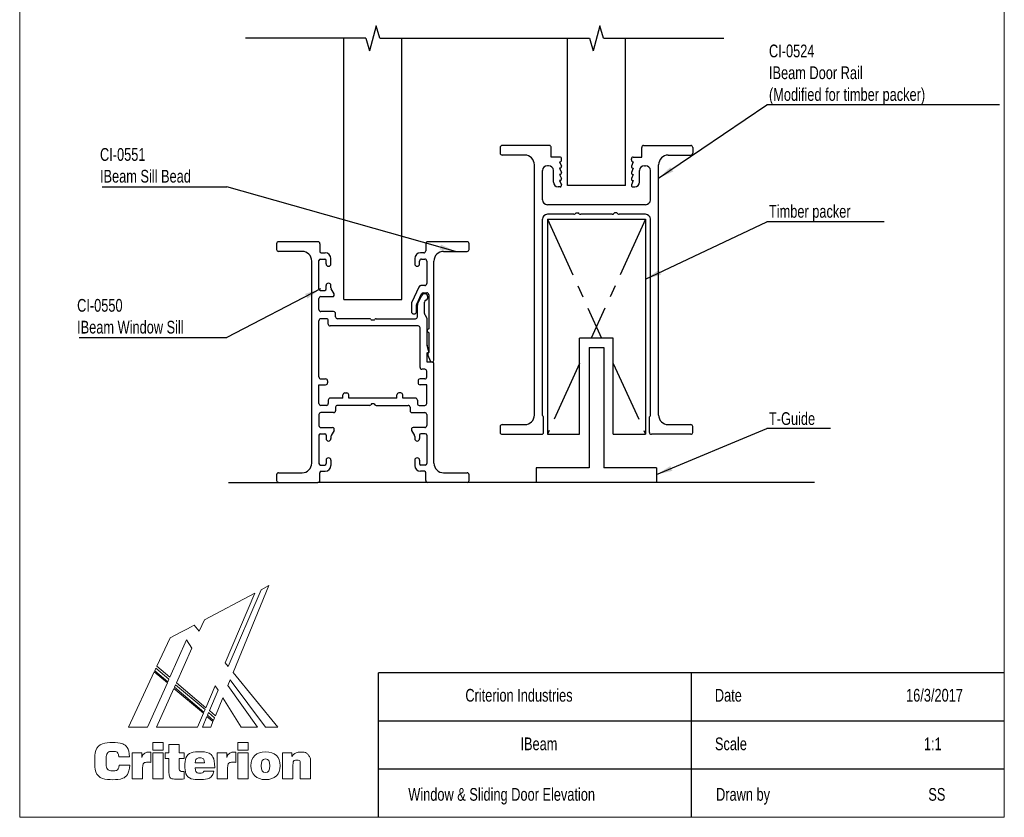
# Model space of a CAD drawing. Header units: millimetres. Extents: x 3 to 208, y 2 to 294.
# Tile 1 of 2: x 3 to 208, y 2 to 168. Entities that reach past the tile are written whole.
import ezdxf

# ---------------------------------------------------------------- set-up
doc = ezdxf.new("R2010")
doc.units = ezdxf.units.MM
doc.linetypes.add('CENTERX2', pattern=[20.32, 12.7, -2.54, 2.54, -2.54])
doc.layers.add('LAYER_1', color=7, linetype='Continuous')
doc.styles.add('SLDTEXTSTYLE0', font='TXT', dxfattribs={"width": 0.75})
doc.dimstyles.new('SLDDIMSTYLE0', dxfattribs={"dimtxt": 0.18, "dimasz": 3.302, "dimexe": 0, "dimexo": 0.0625, "dimgap": 0, "dimtad": 0, "dimtih": 1, "dimtoh": 1, "dimdec": 0, "dimrnd": 1e-09, "dimzin": 0, "dimdsep": 46, "dimtxsty": 'Standard', "dimsah": 1, "dimcen": 0.09, "dimadec": 0, "dimazin": 0, "dimtfac": 3.302, "dimtdec": 0, "dimtofl": 0, "dimtmove": 0, "dimatfit": 3, "dimfxl": 1, "dimfrac": 2, "dimtolj": 1, "dimtzin": 0, "dimarcsym": 0})

# ---------------------------------------------------------------- blocks, each defined once
blk = doc.blocks.new('Block1')
at = {"color": 250, "linetype": 'Continuous', "lineweight": 18, "true_color": 0x191924}
for p, q in [((34.56, 39.46), (27.73, 23.5)), ((34.56, 39.46), (27.73, 23.5)), ((28.74, 22.26), (36.18, 40.32)), ((28.74, 22.26), (36.18, 40.32)), ((36.18, 40.32), (34.56, 39.46)), ((36.18, 40.32), (34.56, 39.46)), ((33.25, 38.78), (22.77, 33.23)), ((33.25, 38.78), (22.77, 33.23)), ((27.07, 24.3), (33.25, 38.78)), ((27.07, 24.3), (33.25, 38.78)), ((22.77, 33.23), (21.71, 30.84)), ((22.77, 33.23), (21.71, 30.84)), ((18.04, 30.73), (15.65, 29.46)), ((18.04, 30.73), (15.65, 29.46)), ((19.25, 31.37), (18.04, 30.73)), ((19.25, 31.37), (18.04, 30.73)), ((19.91, 31.72), (19.25, 31.37)), ((19.91, 31.72), (19.25, 31.37)), ((19.25, 31.37), (19.25, 31.37)), ((19.25, 31.37), (19.25, 31.37)), ((20.66, 32.12), (19.91, 31.72)), ((20.66, 32.12), (19.91, 31.72)), ((21.71, 30.84), (20.66, 32.12)), ((21.71, 30.84), (20.66, 32.12)), ((15.65, 29.46), (12.9, 23.57)), ((15.65, 29.46), (12.9, 23.57)), ((15.6, 21.29), (19.07, 29.08)), ((15.6, 21.29), (19.07, 29.08)), ((19.07, 29.08), (20.16, 27.34)), ((19.07, 29.08), (20.16, 27.34)), ((20.16, 27.34), (16.96, 20.14)), ((20.16, 27.34), (16.96, 20.14)), ((12.72, 23.17), (12.47, 22.64)), ((12.72, 23.17), (12.47, 22.64)), ((12.47, 22.64), (15.18, 20.35)), ((12.47, 22.64), (15.18, 20.35)), ((15.42, 20.88), (12.72, 23.17)), ((15.42, 20.88), (12.72, 23.17)), ((12.9, 23.57), (15.6, 21.29)), ((12.9, 23.57), (15.6, 21.29)), ((27.73, 23.5), (27.07, 24.3)), ((27.73, 23.5), (27.07, 24.3)), ((12.37, 22.43), (7, 10.92)), ((12.37, 22.43), (7, 10.92)), ((15.08, 20.13), (12.37, 22.43)), ((15.08, 20.13), (12.37, 22.43)), ((15.18, 20.35), (15.42, 20.88)), ((15.18, 20.35), (15.42, 20.88)), ((27.64, 19.57), (28.13, 20.75)), ((27.64, 19.57), (28.13, 20.75)), ((28.13, 20.75), (35.5, 10.92)), ((28.13, 20.75), (35.5, 10.92)), ((38.03, 10.92), (28.74, 22.26)), ((38.03, 10.92), (28.74, 22.26)), ((10.98, 10.92), (15.08, 20.13)), ((10.98, 10.92), (15.08, 20.13)), ((16.44, 18.98), (12.86, 10.92)), ((16.44, 18.98), (12.86, 10.92)), ((22.57, 13.79), (16.44, 18.98)), ((22.57, 13.79), (16.44, 18.98)), ((16.78, 19.73), (16.54, 19.2)), ((16.78, 19.73), (16.54, 19.2)), ((16.54, 19.2), (22.67, 14.01)), ((16.54, 19.2), (22.67, 14.01)), ((22.9, 14.55), (16.78, 19.73)), ((22.9, 14.55), (16.78, 19.73)), ((16.96, 20.14), (23.07, 14.95)), ((16.96, 20.14), (23.07, 14.95)), ((23.07, 14.95), (25.03, 19.53)), ((23.07, 14.95), (25.03, 19.53)), ((25.62, 18.58), (23.81, 14.34)), ((25.62, 18.58), (23.81, 14.34)), ((25.03, 19.53), (25.62, 18.58)), ((25.03, 19.53), (25.62, 18.58)), ((33.78, 10.92), (27.64, 19.57)), ((33.78, 10.92), (27.64, 19.57)), ((25.06, 13.29), (26.59, 17.03)), ((25.06, 13.29), (26.59, 17.03)), ((26.59, 17.03), (30.4, 10.92)), ((26.59, 17.03), (30.4, 10.92)), ((22.67, 14.01), (22.9, 14.55)), ((22.67, 14.01), (22.9, 14.55)), ((23.81, 14.34), (25.06, 13.29)), ((23.81, 14.34), (25.06, 13.29)), ((21.35, 10.92), (22.57, 13.79)), ((21.35, 10.92), (22.57, 13.79)), ((23.3, 13.15), (22.35, 10.92)), ((23.3, 13.15), (22.35, 10.92)), ((24.56, 12.08), (23.3, 13.15)), ((24.56, 12.08), (23.3, 13.15)), ((23.63, 13.93), (23.4, 13.37)), ((23.63, 13.93), (23.4, 13.37)), ((23.4, 13.37), (24.65, 12.31)), ((23.4, 13.37), (24.65, 12.31)), ((24.88, 12.87), (23.63, 13.93)), ((24.88, 12.87), (23.63, 13.93)), ((24.65, 12.31), (24.88, 12.87)), ((24.65, 12.31), (24.88, 12.87)), ((7, 10.92), (10.98, 10.92)), ((7, 10.92), (10.98, 10.92)), ((12.86, 10.92), (21.35, 10.92)), ((12.86, 10.92), (21.35, 10.92)), ((22.35, 10.92), (24.08, 10.92)), ((22.35, 10.92), (24.08, 10.92)), ((24.08, 10.92), (24.56, 12.08)), ((24.08, 10.92), (24.56, 12.08)), ((30.4, 10.92), (33.78, 10.92)), ((30.4, 10.92), (33.78, 10.92)), ((35.5, 10.92), (38.03, 10.92)), ((35.5, 10.92), (38.03, 10.92)), ((12.07, 7.71), (14.23, 7.71)), ((12.07, 6.16), (12.07, 7.71)), ((14.23, 6.16), (12.07, 6.16)), ((14.23, 7.71), (14.23, 6.16)), ((15.41, 5.61), (15.41, 7.28)), ((15.41, 7.28), (17.54, 7.28)), ((17.54, 7.28), (17.54, 5.61)), ((29.72, 7.71), (31.89, 7.71)), ((29.72, 6.16), (29.72, 7.71)), ((31.89, 6.16), (29.72, 6.16)), ((31.89, 7.71), (31.89, 6.16)), ((7.25, 4.75), (5, 4.75)), ((7.77, 5.61), (9.75, 5.61)), ((7.77, 0.2), (7.77, 5.61)), ((9.75, 5.61), (9.75, 4.62)), ((11.43, 5.75), (11.63, 5.75)), ((11.63, 5.75), (11.63, 3.6)), ((12.07, 5.61), (14.23, 5.61)), ((12.07, 0.2), (12.07, 5.61)), ((14.23, 5.61), (14.23, 0.2)), ((14.64, 4.37), (14.64, 5.61)), ((14.64, 5.61), (15.41, 5.61)), ((15.41, 4.37), (14.64, 4.37)), ((15.41, 1.66), (15.41, 4.37)), ((17.54, 5.61), (18.55, 5.61)), ((18.55, 4.37), (17.54, 4.37)), ((17.54, 4.37), (17.54, 2.21)), ((18.55, 5.61), (18.55, 4.37)), ((25.43, 5.61), (27.41, 5.61)), ((25.43, 0.2), (25.43, 5.61)), ((27.41, 5.61), (27.41, 4.62)), ((29.09, 5.75), (29.28, 5.75)), ((29.28, 5.75), (29.28, 3.6)), ((29.72, 5.61), (31.89, 5.61)), ((29.72, 0.2), (29.72, 5.61)), ((31.89, 5.61), (31.89, 0.2)), ((39.01, 5.61), (40.96, 5.61)), ((39.01, 0.2), (39.01, 5.61)), ((40.96, 5.61), (40.96, 4.82)), ((5.06, 3.04), (7.29, 3.04)), ((9.93, 2.42), (9.93, 0.2)), ((20.89, 3.51), (22.81, 3.51)), ((24.93, 2.43), (20.89, 2.43)), ((24.93, 2.56), (24.93, 2.43)), ((27.58, 2.42), (27.58, 0.2)), ((41.16, 2.99), (41.16, 0.2)), ((42.69, 0.2), (42.69, 3)), ((44.84, 3.01), (44.84, 0.2)), ((9.93, 0.2), (7.77, 0.2)), ((14.23, 0.2), (12.07, 0.2)), ((18.57, 1.72), (18.57, 0.16)), ((22.7, 1.8), (24.75, 1.8)), ((27.58, 0.2), (25.43, 0.2)), ((31.89, 0.2), (29.72, 0.2)), ((41.16, 0.2), (39.01, 0.2)), ((44.84, 0.2), (42.69, 0.2))]:
    blk.add_line(p, q, dxfattribs=at)
for points in [[(7.29, 3.04), (7.16, 1.12), (5.89, 0), (3.78, 0), (1.43, 0), (0, 1.48), (0, 3.86), (0, 6.25), (1.44, 7.72), (3.73, 7.72), (5.85, 7.72), (7.11, 6.65), (7.25, 4.75)], [(5, 4.75), (4.93, 5.5), (4.51, 5.88), (3.76, 5.88), (2.83, 5.88), (2.37, 5.21), (2.37, 3.86), (2.37, 2.52), (2.87, 1.83), (3.82, 1.83), (4.54, 1.83), (4.99, 2.26), (5.06, 3.04)], [(9.75, 4.62), (10.04, 5.42), (10.56, 5.75), (11.43, 5.75)], [(24.75, 1.8), (24.46, 0.63), (23.44, 0.01), (21.77, 0.01), (19.9, 0.01), (18.74, 1.14), (18.74, 2.86), (18.74, 4.67), (19.93, 5.8), (21.85, 5.8), (23.76, 5.8), (24.93, 4.6), (24.93, 2.56)], [(22.81, 3.51), (22.77, 4.18), (22.44, 4.52), (21.83, 4.52), (21.27, 4.52), (20.92, 4.15), (20.89, 3.51)], [(27.41, 4.62), (27.7, 5.42), (28.21, 5.75), (29.09, 5.75)], [(40.96, 4.82), (41.46, 5.45), (42.07, 5.75), (42.86, 5.75), (43.52, 5.75), (44.04, 5.53), (44.39, 5.1), (44.81, 4.6), (44.84, 3.95), (44.84, 3.01)], [(11.63, 3.6), (11.47, 3.62), (11.32, 3.63), (11.19, 3.63), (10.32, 3.63), (9.93, 3.26), (9.93, 2.42)], [(17.54, 2.21), (17.54, 1.82), (17.75, 1.71), (18.27, 1.71)], [(20.89, 2.43), (20.92, 1.74), (21.27, 1.35), (21.89, 1.35), (22.31, 1.35), (22.59, 1.52), (22.7, 1.8)], [(29.28, 3.6), (29.12, 3.62), (28.98, 3.63), (28.85, 3.63), (27.98, 3.63), (27.58, 3.26), (27.58, 2.42)], [(42.69, 3), (42.69, 3.75), (42.55, 4.08), (41.96, 4.08), (41.42, 4.08), (41.16, 3.73), (41.16, 2.99)], [(18.57, 0.16), (18.1, 0.13), (17.65, 0.11), (17.24, 0.11), (15.9, 0.11), (15.41, 0.49), (15.41, 1.66)], [(18.27, 1.71), (18.36, 1.71), (18.46, 1.71), (18.57, 1.72)]]:
    blk.add_open_spline(points, degree=3, dxfattribs=at)
for points, knots in [([(35.48, 0.01), (33.57, 0.01), (32.42, 1.12), (32.42, 2.91), (32.42, 4.7), (33.57, 5.8), (35.48, 5.8)], [2, 2, 2, 2, 3, 3, 3, 4, 4, 4, 4]), ([(35.48, 4.31), (34.82, 4.31), (34.59, 3.87), (34.59, 2.91), (34.59, 1.95), (34.82, 1.51), (35.48, 1.51)], [2, 2, 2, 2, 3, 3, 3, 4, 4, 4, 4]), ([(35.48, 5.8), (37.38, 5.8), (38.53, 4.7), (38.53, 2.91), (38.53, 1.12), (37.38, 0.01), (35.48, 0.01)], [0, 0, 0, 0, 1, 1, 1, 2, 2, 2, 2]), ([(35.48, 1.51), (36.13, 1.51), (36.37, 1.95), (36.37, 2.91), (36.37, 3.87), (36.13, 4.31), (35.48, 4.31)], [0, 0, 0, 0, 1, 1, 1, 2, 2, 2, 2])]:
    blk.add_open_spline(points, degree=3, knots=knots, dxfattribs=at)
blk = doc.blocks.new('SW_NOTE_0')
at = {"layer": 'LAYER_1', "color": 0}
blk.add_line((13.2, 0), (0, 0), dxfattribs=at)
at = {"layer": 'LAYER_1', "color": 0, "insert": (0.42, 3.38), "char_height": 2.646, "attachment_point": 1, "style": 'SLDTEXTSTYLE0'}
blk.add_mtext('T-Guide', dxfattribs=at)
blk = doc.blocks.new('SW_NOTE_1')
at = {"layer": 'LAYER_1', "color": 0}
blk.add_line((48.28, 0), (0, 0), dxfattribs=at)
at = {"layer": 'LAYER_1', "color": 0, "attachment_point": 1, "style": 'SLDTEXTSTYLE0'}
for s, insert, char_height in [('CI-0524', (0.42, 12.49), 2.646), ('IBeam Door Rail', (0.42, 7.96), 2.6458), ('(Modified for timber packer)', (0.42, 3.44), 2.6458)]:
    blk.add_mtext(s, dxfattribs=dict(at, insert=insert, char_height=char_height))
blk = doc.blocks.new('SW_NOTE_2')
at = {"layer": 'LAYER_1', "color": 0}
blk.add_line((24.36, 0), (0, 0), dxfattribs=at)
at = {"layer": 'LAYER_1', "color": 0, "insert": (0.42, 3.52), "char_height": 2.6458, "attachment_point": 1, "style": 'SLDTEXTSTYLE0'}
blk.add_mtext('Timber packer', dxfattribs=at)
blk = doc.blocks.new('SW_NOTE_7')
at = {"layer": 'LAYER_1', "color": 0}
blk.add_line((-30.67, 0), (0, 0), dxfattribs=at)
at = {"layer": 'LAYER_1', "color": 0, "attachment_point": 1, "style": 'SLDTEXTSTYLE0'}
for s, insert, char_height in [('CI-0550', (-31.1, 8), 2.646), ('IBeam Window Sill', (-31.1, 3.47), 2.6458)]:
    blk.add_mtext(s, dxfattribs=dict(at, insert=insert, char_height=char_height))
blk = doc.blocks.new('SW_NOTE_8')
at = {"layer": 'LAYER_1', "color": 0}
blk.add_line((-25.92, 0), (0, 0), dxfattribs=at)
at = {"layer": 'LAYER_1', "color": 0, "attachment_point": 1, "style": 'SLDTEXTSTYLE0'}
for s, insert, char_height in [('CI-0551', (-26.35, 8.03), 2.646), ('IBeam Sill Bead', (-26.35, 3.51), 2.6458)]:
    blk.add_mtext(s, dxfattribs=dict(at, insert=insert, char_height=char_height))

msp = doc.modelspace()

# ---------------------------------------------------------------- linework, layer by layer
at = {"color": 7, "linetype": 'Continuous', "lineweight": 18}
for p, q in [((2.99, 294.5), (2.99, 2.5)), ((207.5, 294.5), (207.5, 2.5)), ((207.5, 47.5), (207.5, 2.5)), ((207.5, 2.5), (2.99, 2.5)), ((207.5, 2.5), (79.06, 2.5))]:
    msp.add_line(p, q, dxfattribs=at)
at = {"color": 7, "linetype": 'Continuous'}
for p, q in [((77.02, 166.98), (75.65, 161.77)), ((77.81, 164.38), (77.02, 166.98)), ((123.48, 166.98), (122.1, 161.78)), ((124.27, 164.38), (123.48, 166.98)), ((74.86, 164.38), (49.86, 164.38)), ((70.34, 110.09), (70.34, 164.38)), ((74.86, 164.38), (75.65, 161.77)), ((77.81, 164.38), (121.32, 164.38)), ((82.34, 110.09), (82.34, 164.38)), ((116.79, 133.79), (116.79, 164.38)), ((121.32, 164.38), (122.1, 161.78)), ((124.27, 164.38), (149.27, 164.38)), ((128.79, 133.79), (128.79, 164.38)), ((102.79, 141.69), (102.79, 140.49)), ((112.99, 142.09), (103.19, 142.09)), ((113.39, 139.69), (113.39, 141.69)), ((132.19, 139.69), (132.19, 141.69)), ((132.59, 142.09), (142.39, 142.09)), ((142.79, 141.69), (142.79, 140.49)), ((107.89, 140.09), (103.19, 140.09)), ((115.14, 139.69), (113.39, 139.69)), ((115.54, 139.09), (115.54, 139.29)), ((130.04, 139.09), (130.04, 139.29)), ((130.44, 139.69), (132.19, 139.69)), ((137.69, 140.09), (142.39, 140.09)), ((109.89, 86.09), (109.89, 138.09)), ((112.84, 137.89), (112.59, 137.89)), ((115.14, 138.69), (115.52, 137.8)), ((115.14, 137.39), (115.52, 136.5)), ((115.24, 137.39), (115.14, 137.39)), ((130.44, 138.69), (130.06, 137.8)), ((130.44, 137.39), (130.06, 136.5)), ((130.34, 137.39), (130.44, 137.39)), ((132.74, 137.89), (132.99, 137.89)), ((135.69, 86.09), (135.69, 138.09)), ((111.59, 130.79), (111.59, 136.89)), ((113.84, 134.49), (113.84, 136.89)), ((115.14, 136.09), (115.52, 135.2)), ((115.24, 136.09), (115.14, 136.09)), ((130.44, 136.09), (130.06, 135.2)), ((130.34, 136.09), (130.44, 136.09)), ((131.74, 134.49), (131.74, 136.89)), ((133.99, 130.79), (133.99, 136.89)), ((115.24, 133.49), (114.84, 133.49)), ((115.24, 134.79), (115.14, 134.79)), ((115.14, 134.79), (115.52, 133.9)), ((128.79, 133.79), (116.79, 133.79)), ((130.44, 134.79), (130.06, 133.9)), ((130.34, 134.79), (130.44, 134.79)), ((130.34, 133.49), (130.74, 133.49)), ((132.99, 129.79), (112.59, 129.79)), ((118.08, 127.79), (112.59, 127.79)), ((118.36, 127.9), (118.54, 128.09)), ((118.54, 128.09), (119.04, 128.09)), ((119.22, 127.9), (119.04, 128.09)), ((126.08, 127.79), (119.51, 127.79)), ((126.36, 127.9), (126.54, 128.09)), ((127.04, 128.09), (126.54, 128.09)), ((127.22, 127.9), (127.04, 128.09)), ((132.99, 127.79), (127.51, 127.79)), ((111.59, 85.99), (111.59, 126.79)), ((112.59, 126.79), (132.99, 126.79)), ((112.59, 126.79), (112.59, 82.09)), ((132.99, 126.79), (132.99, 82.09)), ((133.99, 85.99), (133.99, 126.79)), ((56.34, 121.69), (56.34, 120.49)), ((64.94, 122.09), (56.74, 122.09)), ((65.34, 121.69), (65.34, 120.09)), ((87.34, 121.69), (87.34, 120.19)), ((95.94, 122.09), (87.74, 122.09)), ((96.34, 120.49), (96.34, 121.69)), ((61.64, 120.09), (56.74, 120.09)), ((65.64, 119.79), (66.44, 119.79)), ((86.94, 119.79), (86.24, 119.79)), ((91.04, 120.09), (95.94, 120.09)), ((63.64, 76.09), (63.64, 118.09)), ((65.14, 112.29), (65.14, 118.19)), ((65.44, 118.49), (66.34, 118.49)), ((66.64, 117.49), (66.64, 118.19)), ((67.64, 117.49), (67.64, 118.59)), ((85.04, 118.59), (85.04, 117.49)), ((86.04, 117.49), (86.04, 118.09)), ((86.44, 118.49), (87.14, 118.49)), ((87.54, 118.09), (87.54, 113.39)), ((89.04, 97.49), (89.04, 118.09)), ((66.64, 112.29), (66.64, 112.99)), ((67.64, 112.51), (67.64, 112.99)), ((85.95, 112.76), (84.38, 109.38)), ((87.14, 112.99), (86.31, 112.99)), ((65.44, 111.99), (66.34, 111.99)), ((65.54, 110.69), (67.94, 110.69)), ((68.28, 111.29), (67.69, 112.31)), ((85.48, 109.14), (86.46, 111.26)), ((85.62, 109.11), (86.45, 110.88)), ((86.83, 111.49), (87.54, 111.49)), ((87.94, 111.09), (87.94, 103.97)), ((65.14, 107.99), (65.14, 110.29)), ((70.34, 110.09), (82.34, 110.09)), ((84.34, 109.22), (84.34, 107.64)), ((85.44, 107.64), (85.44, 108.97)), ((85.59, 106.49), (85.59, 108.94)), ((87.09, 107.15), (87.09, 109.56)), ((68.19, 107.59), (65.54, 107.59)), ((68.59, 106.49), (68.59, 107.19)), ((87.14, 106.95), (87.58, 106.18)), ((65.14, 93.99), (65.14, 105.69)), ((66.69, 106.09), (65.54, 106.09)), ((67.09, 104.99), (67.09, 105.69)), ((85.74, 104.59), (67.49, 104.59)), ((75.62, 106.09), (68.99, 106.09)), ((76.09, 105.79), (75.9, 105.97)), ((76.59, 105.79), (76.09, 105.79)), ((76.59, 105.79), (76.77, 105.97)), ((77.05, 106.09), (85.19, 106.09)), ((87.64, 100.6), (87.64, 105.98)), ((86.14, 95.99), (86.14, 104.19)), ((87.94, 103.2), (87.94, 99.05)), ((87.92, 99.48), (87.65, 100.5)), ((119.29, 82.09), (119.29, 102.09)), ((126.29, 102.09), (119.29, 102.09)), ((126.29, 82.09), (126.29, 102.09)), ((87.64, 97.09), (87.64, 98.99)), ((87.77, 98.55), (88.27, 97.33)), ((121.29, 100.09), (124.29, 100.09)), ((121.29, 100.09), (121.29, 75.09)), ((124.29, 100.09), (124.29, 75.09)), ((88.64, 97.09), (87.64, 97.09)), ((89.04, 76.09), (89.04, 96.69)), ((87.14, 95.59), (86.54, 95.59)), ((87.54, 93.99), (87.54, 95.19)), ((65.14, 88.49), (65.14, 92.39)), ((65.14, 92.39), (66.54, 92.39)), ((65.54, 93.59), (66.54, 93.59)), ((66.94, 93.19), (66.94, 92.79)), ((85.74, 93.19), (85.74, 92.79)), ((87.14, 93.59), (86.14, 93.59)), ((87.54, 92.39), (86.14, 92.39)), ((87.54, 88.49), (87.54, 92.39)), ((70.14, 89.59), (70.14, 90.29)), ((70.54, 90.69), (70.94, 90.69)), ((71.34, 89.59), (71.34, 90.29)), ((81.34, 89.59), (81.34, 90.29)), ((82.14, 90.69), (81.74, 90.69)), ((82.54, 89.59), (82.54, 90.29)), ((66.69, 88.09), (65.54, 88.09)), ((67.09, 89.19), (67.09, 88.49)), ((70.14, 89.59), (67.49, 89.59)), ((75.62, 88.09), (68.99, 88.09)), ((81.34, 89.59), (71.34, 89.59)), ((76.09, 88.39), (75.9, 88.2)), ((76.59, 88.39), (76.09, 88.39)), ((76.59, 88.39), (76.77, 88.2)), ((77.05, 88.09), (83.69, 88.09)), ((85.19, 89.59), (82.54, 89.59)), ((85.59, 89.19), (85.59, 88.49)), ((85.99, 88.09), (87.14, 88.09)), ((65.14, 86.19), (65.14, 83.89)), ((68.19, 86.59), (65.54, 86.59)), ((68.59, 87.69), (68.59, 86.99)), ((84.09, 87.69), (84.09, 86.99)), ((84.49, 86.59), (87.14, 86.59)), ((87.54, 86.19), (87.54, 83.89)), ((103.19, 84.09), (107.89, 84.09)), ((111.79, 82.49), (111.79, 85.7)), ((133.79, 82.49), (133.79, 85.7)), ((137.69, 84.09), (142.39, 84.09)), ((65.14, 81.89), (65.14, 75.99)), ((65.44, 82.19), (66.34, 82.19)), ((65.54, 83.49), (67.94, 83.49)), ((66.64, 81.89), (66.64, 81.19)), ((68.28, 82.89), (67.69, 81.86)), ((84.39, 82.89), (84.98, 81.86)), ((87.14, 83.49), (84.74, 83.49)), ((86.04, 81.89), (86.04, 81.19)), ((87.24, 82.19), (86.34, 82.19)), ((87.54, 81.89), (87.54, 75.99)), ((102.79, 83.69), (102.79, 82.49)), ((103.19, 82.09), (111.39, 82.09)), ((112.59, 82.09), (119.29, 82.09)), ((126.29, 82.09), (132.99, 82.09)), ((142.39, 82.09), (134.19, 82.09)), ((142.79, 82.49), (142.79, 83.69)), ((67.64, 81.66), (67.64, 81.19)), ((85.04, 81.66), (85.04, 81.19)), ((65.44, 75.69), (66.34, 75.69)), ((66.64, 76.69), (66.64, 75.99)), ((67.64, 76.69), (67.64, 75.59)), ((85.04, 76.69), (85.04, 75.59)), ((86.04, 76.69), (86.04, 75.99)), ((87.24, 75.69), (86.34, 75.69)), ((56.34, 73.69), (56.34, 72.49)), ((56.74, 74.09), (61.64, 74.09)), ((65.34, 72.49), (65.34, 74.09)), ((65.64, 74.39), (66.44, 74.39)), ((87.04, 74.39), (86.24, 74.39)), ((87.34, 72.49), (87.34, 74.09)), ((91.04, 74.09), (95.94, 74.09)), ((96.34, 72.49), (96.34, 73.69)), ((121.29, 75.09), (110.29, 75.09)), ((110.29, 75.09), (110.29, 72.09)), ((135.29, 75.09), (124.29, 75.09)), ((135.29, 75.09), (135.29, 72.09)), ((46.34, 72.09), (56.74, 72.09)), ((56.74, 72.09), (56.71, 72.15)), ((56.74, 72.09), (64.94, 72.09)), ((87.74, 72.09), (64.94, 72.09)), ((95.94, 72.09), (87.74, 72.09)), ((168.08, 72.09), (95.94, 72.09)), ((135.29, 72.09), (110.29, 72.09))]:
    msp.add_line(p, q, dxfattribs=at)
at = {"color": 7, "linetype": 'CENTERX2'}
for p, q in [((112.59, 126.79), (123.86, 102.09)), ((132.99, 126.79), (121.72, 102.09)), ((119.29, 96.77), (112.59, 82.09)), ((126.29, 96.77), (132.99, 82.09))]:
    msp.add_line(p, q, dxfattribs=at)
at = {"color": 7, "linetype": 'Continuous'}
for centre, radius, start, end in [((103.19, 141.69), 0.4, 90, 180), ((112.99, 141.69), 0.4, 0, 90), ((132.59, 141.69), 0.4, 90, 180), ((142.39, 141.69), 0.4, 0, 90), ((103.19, 140.49), 0.4, 180, 270), ((107.89, 138.09), 2, 0, 90), ((115.14, 139.29), 0.4, 0, 90), ((115.14, 139.09), 0.4, 270, 0), ((130.44, 139.29), 0.4, 90, 180), ((130.44, 139.09), 0.4, 180, 270), ((137.69, 138.09), 2, 90, 180), ((142.39, 140.49), 0.4, 270, 360), ((112.59, 136.89), 1, 90, 180), ((112.84, 136.89), 1, 0, 90), ((115.24, 137.69), 0.3, 270, 23.0788), ((130.34, 137.69), 0.3, 156.9212, 270), ((132.74, 136.89), 1, 90, 180), ((132.99, 136.89), 1, 0, 90), ((115.24, 136.39), 0.3, 270, 23.0788), ((115.24, 135.09), 0.3, 270, 23.0788), ((130.34, 136.39), 0.3, 156.9212, 270), ((130.34, 135.09), 0.3, 156.9212, 270), ((114.84, 134.49), 1, 180, 270), ((115.24, 133.79), 0.3, 270, 23.0788), ((130.34, 133.79), 0.3, 156.9212, 270), ((130.74, 134.49), 1, 270, 0), ((112.59, 130.79), 1, 180, 270), ((132.99, 130.79), 1, 270, 0), ((112.59, 126.79), 1, 90, 180), ((118.08, 128.19), 0.4, 270, 315), ((119.51, 128.19), 0.4, 225, 270), ((126.08, 128.19), 0.4, 270, 315), ((127.51, 128.19), 0.4, 225, 270), ((132.99, 126.79), 1, 0, 90), ((56.74, 121.69), 0.4, 90, 180), ((64.94, 121.69), 0.4, 0, 90), ((87.74, 121.69), 0.4, 90, 180), ((95.94, 121.69), 0.4, 0, 90), ((56.74, 120.49), 0.4, 180, 270), ((61.64, 118.09), 2, 0, 90), ((65.64, 120.09), 0.3, 180, 270), ((66.44, 118.59), 1.2, 0, 90), ((86.24, 118.59), 1.2, 90, 180), ((86.94, 120.19), 0.4, 270, 0), ((91.04, 118.09), 2, 90, 180), ((95.94, 120.49), 0.4, 270, 0), ((65.44, 118.19), 0.3, 90, 180), ((66.34, 118.19), 0.3, 0, 90), ((67.14, 117.49), 0.5, 180, 0), ((85.54, 117.49), 0.5, 180, 0), ((86.44, 118.09), 0.4, 90, 180), ((87.14, 118.09), 0.4, 0, 90), ((67.14, 112.99), 0.5, 0, 180), ((68.04, 112.51), 0.4, 180, 210), ((86.31, 112.59), 0.4, 90.0002, 155), ((87.14, 113.39), 0.4, 270, 0), ((65.44, 112.29), 0.3, 180, 270), ((65.54, 110.29), 0.4, 90, 180), ((66.34, 112.29), 0.3, 270, 0), ((67.94, 111.09), 0.4, 270, 30), ((87.09, 110.59), 0.7, 291.3237, 155), ((86.83, 111.09), 0.4, 90, 155), ((87.54, 111.09), 0.4, 0, 90), ((84.74, 109.22), 0.4, 155, 180), ((85.84, 108.97), 0.4, 155, 180), ((85.99, 108.94), 0.4, 155, 180), ((87.49, 109.56), 0.4, 111.3237, 180), ((65.54, 107.99), 0.4, 180, 270), ((68.19, 107.19), 0.4, 0, 90), ((68.99, 106.49), 0.4, 180, 270), ((84.89, 107.64), 0.55, 180, 0), ((85.19, 106.49), 0.4, 270, 0), ((87.49, 107.15), 0.4, 180, 210), ((65.54, 105.69), 0.4, 90, 180), ((66.69, 105.69), 0.4, 0, 90), ((67.49, 104.99), 0.4, 180, 270), ((75.62, 105.69), 0.4, 45, 90), ((77.05, 105.69), 0.4, 90, 135), ((85.74, 104.19), 0.4, 0, 90), ((87.24, 105.98), 0.4, 0, 30), ((88.04, 103.59), 0.4, 104.4775, 255.5225), ((88.04, 100.6), 0.4, 180, 195), ((87.54, 99.37), 0.4, 284.4775, 15), ((88.14, 98.7), 0.4, 120, 202.4109), ((88.64, 97.49), 0.4, 202.4109, 0), ((88.64, 96.69), 0.4, 0, 90), ((86.54, 95.99), 0.4, 180, 270), ((87.14, 95.19), 0.4, 0, 90), ((65.54, 93.99), 0.4, 180, 270), ((66.54, 93.19), 0.4, 0, 90), ((66.54, 92.79), 0.4, 270, 0), ((86.14, 93.19), 0.4, 90, 180), ((86.14, 92.79), 0.4, 180, 270), ((87.14, 93.99), 0.4, 270, 0), ((70.54, 90.29), 0.4, 90, 180), ((70.94, 90.29), 0.4, 0, 90), ((81.74, 90.29), 0.4, 90, 180), ((82.14, 90.29), 0.4, 0, 90), ((65.54, 88.49), 0.4, 180, 270), ((66.69, 88.49), 0.4, 270, 0), ((67.49, 89.19), 0.4, 90, 180), ((68.99, 87.69), 0.4, 90, 180), ((75.62, 88.49), 0.4, 270, 315), ((77.05, 88.49), 0.4, 225, 270), ((83.69, 87.69), 0.4, 0, 90), ((85.19, 89.19), 0.4, 0, 90), ((85.99, 88.49), 0.4, 180, 270), ((87.14, 88.49), 0.4, 270, 0), ((65.54, 86.19), 0.4, 90, 180), ((68.19, 86.99), 0.4, 270, 0), ((84.49, 86.99), 0.4, 180, 270), ((87.14, 86.19), 0.4, 0, 90), ((107.89, 86.09), 2, 270, 360), ((111.89, 85.99), 0.3, 180, 250.5288), ((133.69, 85.99), 0.3, 289.4712, 0), ((137.69, 86.09), 2, 180, 270), ((65.54, 83.89), 0.4, 180, 270), ((87.14, 83.89), 0.4, 270, 0), ((103.19, 83.69), 0.4, 90, 180), ((142.39, 83.69), 0.4, 0, 90), ((65.44, 81.89), 0.3, 90, 180), ((66.34, 81.89), 0.3, 0, 90), ((68.04, 81.66), 0.4, 150, 180), ((67.94, 83.09), 0.4, 330, 90), ((84.74, 83.09), 0.4, 90, 210), ((84.64, 81.66), 0.4, 0, 30), ((86.34, 81.89), 0.3, 90, 180), ((87.24, 81.89), 0.3, 0, 90), ((103.19, 82.49), 0.4, 180, 270), ((111.39, 82.49), 0.4, 270, 0), ((134.19, 82.49), 0.4, 180, 270), ((142.39, 82.49), 0.4, 270, 0), ((67.14, 81.19), 0.5, 180, 0), ((85.54, 81.19), 0.5, 180, 0), ((61.64, 76.09), 2, 270, 0), ((65.44, 75.99), 0.3, 180, 270), ((66.34, 75.99), 0.3, 270, 0), ((67.14, 76.69), 0.5, 0, 180), ((85.54, 76.69), 0.5, 0, 180), ((86.34, 75.99), 0.3, 180, 270), ((87.24, 75.99), 0.3, 270, 0), ((91.04, 76.09), 2, 180, 270), ((56.74, 73.69), 0.4, 90, 180), ((65.64, 74.09), 0.3, 90, 180), ((66.44, 75.59), 1.2, 270, 0), ((86.24, 75.59), 1.2, 180, 270), ((87.04, 74.09), 0.3, 0, 90), ((95.94, 73.69), 0.4, 0, 90), ((56.74, 72.49), 0.4, 180, 270), ((64.94, 72.49), 0.4, 270, 0), ((87.74, 72.49), 0.4, 180, 270), ((95.94, 72.49), 0.4, 270, 0)]:
    msp.add_arc(centre, radius, start, end, dxfattribs=at)
at = {"layer": 'LAYER_1', "color": 1}
for p, q in [((207.5, 32.5), (77.5, 32.5)), ((77.5, 2.5), (77.5, 32.5)), ((142.5, 2.5), (142.5, 32.5)), ((207.5, 22.5), (77.5, 22.5)), ((207.5, 12.5), (77.5, 12.5))]:
    msp.add_line(p, q, dxfattribs=at)

# ---------------------------------------------------------------- block references
at = {"color": 7, "linetype": 'Continuous'}
msp.add_blockref('Block1', (18.58, 10.32), dxfattribs=at)
at = {"layer": 'LAYER_1', "color": 1}
for name, p in [('SW_NOTE_1', (158.2, 150.57)), ('SW_NOTE_8', (46.02, 133.52)), ('SW_NOTE_2', (158.2, 126.21)), ('SW_NOTE_7', (46.02, 102.2)), ('SW_NOTE_0', (158.2, 83.29))]:
    msp.add_blockref(name, p, dxfattribs=at)

# ---------------------------------------------------------------- texts
at = {"color": 7, "linetype": 'Continuous', "lineweight": 0, "style": 'SLDTEXTSTYLE0'}
for s, insert, char_height, attachment_point in [('Criterion Industries', (95.56, 29.18), 2.6458, 1), ('IBeam', (110.84, 19.09), 2.646, 2), ('Scale', (147.4, 19.09), 2.646, 1)]:
    msp.add_mtext(s, dxfattribs=dict(at, insert=insert, char_height=char_height, attachment_point=attachment_point))
at = {"layer": 'LAYER_1', "color": 7, "style": 'SLDTEXTSTYLE0'}
for s, insert, char_height, attachment_point in [('Date', (147.38, 29.18), 2.646, 1), ('16/3/2017', (193, 29.18), 2.646, 2), ('1:1', (190.8, 19.09), 2.646, 1), ('Window & Sliding Door Elevation', (83.7, 8.59), 2.6458, 1), ('Drawn by', (147.63, 8.59), 2.646, 1), ('SS', (193.49, 8.59), 2.646, 2)]:
    msp.add_mtext(s, dxfattribs=dict(at, insert=insert, char_height=char_height, attachment_point=attachment_point))

# ---------------------------------------------------------------- leaders
at = {"layer": 'LAYER_1', "color": 1}
for points in [[(135.69, 135.28), (158.2, 150.57)], [(93.52, 120.09), (46.02, 133.52)], [(132.99, 114.34), (158.2, 126.21)], [(65.44, 112.29), (46.02, 102.2)], [(135.29, 73.72), (158.2, 83.29)]]:
    msp.add_leader(points, dimstyle='SLDDIMSTYLE0', dxfattribs=at)

doc.saveas('drawing.dxf')
